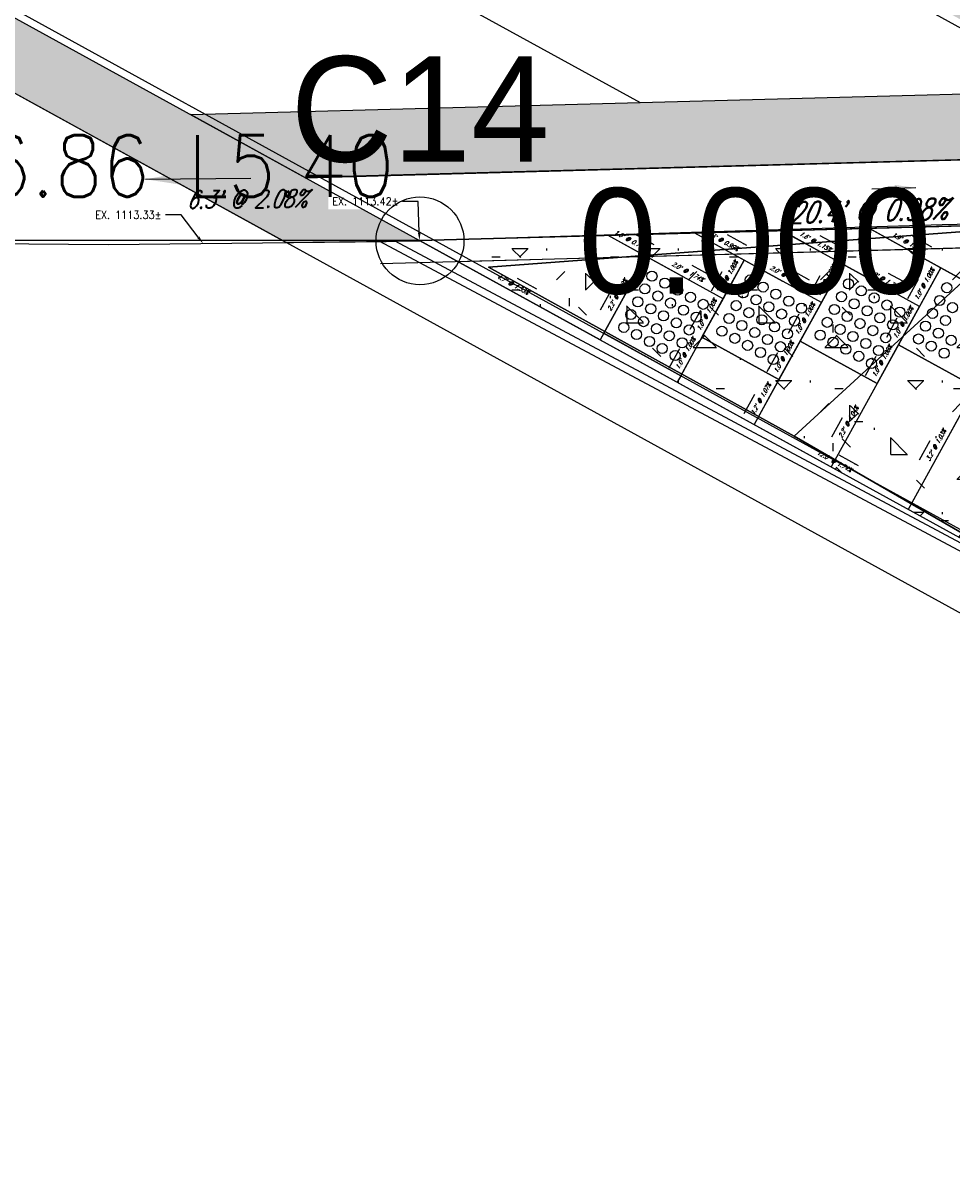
# Model space of a CAD drawing. Extents: x 167754 to 212748, y 396132 to 454338.
# Tile 58 of 150: x 195274 to 195295, y 404191 to 404218. Entities that reach past the tile are written whole.
import ezdxf
from ezdxf import colors
from ezdxf.entities.mleader import LeaderData, LeaderLine
from ezdxf.enums import TextEntityAlignment as Align
from ezdxf.math import Vec2, Vec3

# ---------------------------------------------------------------- set-up
doc = ezdxf.new("R2010")
doc.units = 0
doc.header["$MEASUREMENT"] = 0
doc.layers.get('0').update_dxf_attribs({"linetype": 'CONTINUOUS'})
for name, color, linetype, plot in [('0_3DP_MAT', 181, 'CONTINUOUS', False), ('0_EX. 3DP', 31, 'CONTINUOUS', False), ('0_QUANTITIES_PAVEMENT REMOVED', 130, 'CONTINUOUS', False), ('SC_SCRATCH-5', 5, 'CONTINUOUS', False)]:
    doc.layers.add(name, color=color, linetype=linetype, plot=plot)
for name, color, linetype in [('0_JLD_PR_3DP', 40, 'CONTINUOUS'), ('0_PNTS', 1, 'CONTINUOUS'), ('PM_P_CROSSWALK', 7, 'CONTINUOUS'), ('PNTDESC', 3, 'CONTINUOUS'), ('PNTELEV', 5, 'CONTINUOUS'), ('PNTNO', 7, 'CONTINUOUS'), ('POLYLINE_LABEL_CORRECTION_2', 7, 'CONTINUOUS'), ('PV_P_CURB', 3, 'CONTINUOUS'), ('PV_P_CURB_RAMP', 3, 'CONTINUOUS'), ('PV_P_CURB_RAMP_DOMES', 7, 'CONTINUOUS'), ('PV_P_CURB_RAMP_HATCH', 3, 'CONTINUOUS'), ('SC_SCRATCH-6', 6, 'CONTINUOUS')]:
    doc.layers.add(name, color=color, linetype=linetype)
doc.styles.add('PTXT', font='TXT')
doc.styles.add('romans', font='romans.shx', dxfattribs={"width": 0.75, "oblique": 22.5})
doc.styles.get("Standard").update_dxf_attribs({"font": 'romans.shx', "width": 0.9})
doc.dimstyles.new('4P', dxfattribs={"dimscale": 4, "dimtxt": 0.14, "dimasz": 0.14, "dimexe": 0.05, "dimexo": 0.05, "dimgap": 0.05, "dimtad": 1, "dimzin": 0, "dimdsep": 46, "dimtxsty": 'romans', "dimcen": 0, "dimdle": 0.1, "dimclrd": 1, "dimclre": 1, "dimclrt": 7, "dimaunit": 1, "dimadec": 4, "dimazin": 0, "dimtfac": 1, "dimtmove": 0, "dimatfit": 2, "dimfxl": 1, "dimtvp": 1, "dimtolj": 1, "dimtzin": 0, "dimarcsym": 0})

# ---------------------------------------------------------------- blocks, each defined once
blk = doc.blocks.new('SPT4')
at = {"color": 0, "linetype": 'Continuous'}
blk.add_circle((0, 0), 0.5, dxfattribs=at)
blk = doc.blocks.new('SRVPNO1')
at = {"layer": 'PNTDESC', "style": 'PTXT'}
blk.add_attdef('DESC2', text='', height=1, dxfattribs=at).set_placement((0, -1.75), align=Align.CENTER)
at = {"layer": 'PNTELEV', "style": 'PTXT'}
blk.add_attdef('ELEV2', (1.5, -0.5), '', height=1, dxfattribs=at)
at = {"layer": 'PNTNO', "style": 'PTXT'}
blk.add_attdef('PT#', text='', height=1, dxfattribs=at).set_placement((0, 0.75), align=Align.CENTER)

msp = doc.modelspace()

# ---------------------------------------------------------------- hatches: boundary and pattern name
at = {"layer": 'PM_P_CROSSWALK', "transparency": 33554495}
h = msp.add_hatch(color=256, dxfattribs=at)
h.dxf.hatch_style = 1
h.paths.add_polyline_path([(195255.515, 404228.151), (195252.58, 404228.067), (195280.25, 404212.827), (195283.292, 404212.866)])
edge = h.paths.add_edge_path()
edge.add_line((195306.661, 404213.521), (195279.169, 404228.649))
edge.add_arc((195281.718, 404253.919), 25.398, 252.9004, 264.2394, ccw=False)
edge.add_line((195274.25, 404229.643), (195303.714, 404213.43))
edge.add_line((195303.714, 404213.43), (195306.661, 404213.521))
h = msp.add_hatch(color=256, dxfattribs=at)
h.dxf.hatch_style = 1
h.paths.add_polyline_path([(195278.069, 404215.74), (195298.522, 404216.287), (195301.116, 404214.86), (195280.669, 404214.309)])

# ---------------------------------------------------------------- linework, layer by layer
at = {"layer": '0_3DP_MAT', "color": 211}
for points, elevation in [([(195283.294, 404218.766), (195288.296, 404216.013)], 1112.588), ([(195280.682, 404214.302), (195303.673, 404214.93)], 1112.91)]:
    msp.add_lwpolyline(points, dxfattribs=dict(at, elevation=elevation))
at = {"layer": '0_EX. 3DP'}
for points in [[(195304.576, 404201.037, 1112.685), (195291.799, 404208.422, 1113.168), (195284.85, 404212.265, 1113.371), (195296.984, 404213.175, 1113.333), (195311.008, 404213.588, 1113.109)], [(195291.799, 404208.422, 1113.168), (195296.984, 404213.175, 1113.333)]]:
    msp.add_polyline3d(points, dxfattribs=at)
at = {"layer": '0_JLD_PR_3DP'}
for points in [[(195288.434, 404212.513, 1113.371), (195287.568, 404212.989, 1113.378)], [(195290.668, 404212.425, 1113.346), (195289.543, 404213.043, 1113.359)], [(195292.902, 404212.337, 1113.321), (195291.526, 404213.098, 1113.339)], [(195295.137, 404212.249, 1113.296), (195293.497, 404213.151, 1113.32)], [(195288.434, 404212.513, 1113.371), (195287.388, 404210.612, 1113.349)], [(195290.186, 404211.549, 1113.336), (195288.434, 404212.513, 1113.371)], [(195290.668, 404212.425, 1113.346), (195290.186, 404211.549, 1113.336), (195289.704, 404210.673, 1113.326)], [(195292.42, 404211.461, 1113.311), (195290.668, 404212.425, 1113.346)], [(195292.902, 404212.337, 1113.321), (195292.42, 404211.461, 1113.311), (195291.938, 404210.585, 1113.301), (195291.456, 404209.709, 1113.291)], [(195295.137, 404212.249, 1113.296), (195294.655, 404211.373, 1113.286), (195294.173, 404210.497, 1113.276), (195293.691, 404209.621, 1113.266), (195292.645, 404207.719, 1113.244)], [(195294.655, 404211.373, 1113.286), (195292.902, 404212.337, 1113.321)], [(195296.889, 404211.285, 1113.262), (195295.137, 404212.249, 1113.296)], [(195287.388, 404210.612, 1113.348), (195297.901, 404204.827, 1113.139)], [(195289.704, 404210.673, 1113.326), (195289.222, 404209.797, 1113.316), (195289.138, 404209.649, 1113.314)], [(195291.456, 404209.709, 1113.291), (195290.891, 404208.685, 1113.279)], [(195295.925, 404209.533, 1113.242), (195294.397, 404206.755, 1113.209)]]:
    msp.add_polyline3d(points, dxfattribs=at)
at = {"layer": '0_QUANTITIES_PAVEMENT REMOVED'}
msp.add_lwpolyline([(195284.85, 404212.265), (195291.799, 404208.422), (195304.576, 404201.037), (195322.6, 404191.474), (195327.417, 404200.386), (195315.747, 404206.658), (195312.876, 404210.577), (195310.952, 404213.679), (195307.243, 404213.548), (195296.984, 404213.175), (195284.85, 404212.265)], dxfattribs=at)
at = {"layer": 'PM_P_CROSSWALK'}
msp.add_lwpolyline([(195255.515, 404228.151), (195252.58, 404228.067), (195280.25, 404212.827), (195283.292, 404212.866)], close=True, dxfattribs=at)
at = {"layer": 'PM_P_CROSSWALK', "elevation": 1112.91}
msp.add_lwpolyline([(195278.069, 404215.74), (195298.522, 404216.287), (195301.116, 404214.86), (195280.669, 404214.309), (195278.069, 404215.74)], dxfattribs=at)
at = {"layer": 'PV_P_CURB'}
msp.add_lwpolyline([(195284.145, 404212.396), (195304.58, 404212.954)], dxfattribs=at)
at = {"layer": 'PV_P_CURB_RAMP_DOMES', "elevation": 1112.588}
for points in [[(195287.47, 404210.761), (195288.434, 404212.513)], [(195287.47, 404210.761), (195288.434, 404212.513)], [(195290.186, 404211.549), (195288.434, 404212.513)], [(195289.704, 404210.673), (195290.668, 404212.425)], [(195289.704, 404210.673), (195290.668, 404212.425)], [(195292.42, 404211.461), (195290.668, 404212.425)], [(195291.938, 404210.585), (195292.902, 404212.337)], [(195291.938, 404210.585), (195292.902, 404212.337)], [(195294.655, 404211.373), (195292.902, 404212.337)], [(195294.173, 404210.497), (195295.137, 404212.249)], [(195294.173, 404210.497), (195295.137, 404212.249)], [(195296.889, 404211.285), (195295.137, 404212.249)], [(195289.222, 404209.797), (195290.186, 404211.549)], [(195291.456, 404209.709), (195292.42, 404211.461)], [(195293.691, 404209.621), (195294.655, 404211.373)], [(195289.222, 404209.797), (195287.47, 404210.761)], [(195287.47, 404210.761), (195289.222, 404209.797)], [(195291.456, 404209.709), (195289.704, 404210.673)], [(195289.704, 404210.673), (195291.456, 404209.709)], [(195293.691, 404209.621), (195291.938, 404210.585)], [(195291.938, 404210.585), (195293.691, 404209.621)], [(195295.925, 404209.533), (195294.173, 404210.497)], [(195294.173, 404210.497), (195295.925, 404209.533)]]:
    msp.add_lwpolyline(points, dxfattribs=at)
at = {"layer": 'PV_P_CURB_RAMP_DOMES'}
for centre in [(195288.568, 404212.063, 1112.588), (195288.86, 404211.902, 1112.588), (195290.803, 404211.975, 1112.588), (195291.094, 404211.814, 1112.588), (195293.037, 404211.887, 1112.588), (195288.408, 404211.771, 1112.588), (195288.699, 404211.61, 1112.588), (195289.152, 404211.742, 1112.588), (195289.443, 404211.581, 1112.588), (195290.642, 404211.683, 1112.588), (195291.386, 404211.654, 1112.588), (195292.876, 404211.595, 1112.588), (195293.329, 404211.726, 1112.588), (195293.62, 404211.566, 1112.588), (195295.271, 404211.799, 1112.588), (195288.247, 404211.479, 1112.588), (195288.539, 404211.319, 1112.588), (195288.991, 404211.45, 1112.588), (195289.283, 404211.289, 1112.588), (195289.735, 404211.421, 1112.588), (195290.481, 404211.391, 1112.588), (195290.934, 404211.522, 1112.588), (195291.225, 404211.362, 1112.588), (195291.678, 404211.493, 1112.588), (195291.97, 404211.333, 1112.588), (195292.716, 404211.303, 1112.588), (195293.168, 404211.434, 1112.588), (195293.912, 404211.405, 1112.588), (195295.111, 404211.507, 1112.588), (195295.402, 404211.346, 1112.588), (195288.087, 404211.187, 1112.588), (195288.378, 404211.027, 1112.588), (195288.831, 404211.158, 1112.588), (195289.575, 404211.129, 1112.588), (195290.321, 404211.099, 1112.588), (195290.773, 404211.231, 1112.588), (195291.065, 404211.07, 1112.588), (195291.517, 404211.201, 1112.588), (195291.809, 404211.041, 1112.588), (195293.008, 404211.143, 1112.588), (195293.46, 404211.274, 1112.588), (195293.752, 404211.113, 1112.588), (195294.204, 404211.244, 1112.588), (195294.95, 404211.215, 1112.588), (195295.242, 404211.055, 1112.588), (195287.926, 404210.896, 1112.588), (195288.67, 404210.866, 1112.588), (195289.122, 404210.998, 1112.588), (195289.414, 404210.837, 1112.588), (195290.16, 404210.808, 1112.588), (195290.613, 404210.939, 1112.588), (195290.904, 404210.778, 1112.588), (195291.357, 404210.91, 1112.588), (195292.555, 404211.011, 1112.588), (195292.847, 404210.851, 1112.588), (195293.299, 404210.982, 1112.588), (195293.591, 404210.822, 1112.588), (195294.043, 404210.953, 1112.588), (195294.79, 404210.923, 1112.588), (195295.081, 404210.763, 1112.588), (195288.218, 404210.735, 1112.588), (195288.51, 404210.575, 1112.588), (195288.962, 404210.706, 1112.588), (195289.254, 404210.545, 1112.588), (195290.452, 404210.647, 1112.588), (195291.196, 404210.618, 1112.588), (195291.648, 404210.749, 1112.588), (195292.395, 404210.72, 1112.588), (195292.686, 404210.559, 1112.588), (195293.139, 404210.69, 1112.588), (195293.43, 404210.53, 1112.588), (195293.883, 404210.661, 1112.588), (195294.629, 404210.632, 1112.588), (195295.373, 404210.602, 1112.588), (195288.801, 404210.414, 1112.588), (195289.093, 404210.254, 1112.588), (195290.744, 404210.487, 1112.588), (195291.036, 404210.326, 1112.588), (195291.488, 404210.457, 1112.588), (195292.978, 404210.399, 1112.588), (195293.27, 404210.238, 1112.588), (195293.722, 404210.369, 1112.588), (195294.921, 404210.471, 1112.588), (195295.213, 404210.311, 1112.588), (195291.327, 404210.166, 1112.588), (195293.562, 404210.077, 1112.588)]:
    msp.add_circle(centre, 0.115, dxfattribs=at)
at = {"layer": 'SC_SCRATCH-5', "elevation": 1112.588}
for points in [[(195289.31, 404212.031), (195287.568, 404212.989)], [(195291.544, 404211.943), (195289.545, 404213.043)], [(195293.779, 404211.855), (195291.521, 404213.097)], [(195296.013, 404211.767), (195293.47, 404213.166)], [(195287.952, 404211.637), (195287.388, 404210.612)], [(195291.938, 404210.585), (195290.892, 404208.684)], [(195294.173, 404210.497), (195292.644, 404207.72)], [(195296.407, 404210.409), (195294.397, 404206.755)]]:
    msp.add_lwpolyline(points, dxfattribs=at)

# ---------------------------------------------------------------- texts
at = {"layer": '0_3DP_MAT', "style": 'romans', "oblique": 22.5, "width": 0.75}
msp.add_text("6.3' @ 2.08%", height=0.4, rotation=0.6361, dxfattribs=at).set_placement((195279.352, 404213.616), align=Align.CENTER)
at = {"layer": '0_3DP_MAT', "color": 211, "style": 'romans', "oblique": 22.5, "width": 0.75}
msp.add_text("20.4' @ 0.98%", height=0.48, rotation=1.5637, dxfattribs=at).set_placement((195293.493, 404213.311), align=Align.CENTER)
at = {"layer": 'POLYLINE_LABEL_CORRECTION_2', "style": 'romans', "oblique": 22.5, "width": 0.75}
for s, rotation, p in [("1.0' @ 0.74%", 331.1809, (195288.049, 404212.839)), ("1.3' @ 0.99%", 331.2142, (195290.154, 404212.822)), ("1.6' @ 1.15%", 331.0849, (195292.263, 404212.805)), ("1.9' @ 1.26%", 331.1787, (195294.365, 404212.788)), ("2.0' @ 1.74%", 331.1785, (195289.358, 404212.119)), ("1.0' @ 1.00%", 61.1785, (195290.339, 404212.035)), ("2.0' @ 1.74%", 331.1785, (195291.592, 404212.031)), ("1.0' @ 1.00%", 61.1785, (195292.574, 404211.947)), ("4.7' @ 1.53%", 331.1775, (195285.382, 404211.83)), ("2.0' @ 1.74%", 331.1785, (195293.827, 404211.943)), ("1.0' @ 1.00%", 61.1785, (195294.808, 404211.859)), ("2.2' @ 1.00%", 61.1785, (195287.823, 404211.611)), ("1.0' @ 1.00%", 61.1785, (195289.857, 404211.159)), ("1.0' @ 1.00%", 61.1785, (195292.092, 404211.071)), ("1.0' @ 1.00%", 61.1785, (195294.326, 404210.983)), ("1.0' @ 1.00%", 61.1785, (195289.375, 404210.283)), ("1.0' @ 1.00%", 61.1785, (195291.61, 404210.195)), ("1.0' @ 1.00%", 61.1785, (195293.844, 404210.107)), ("1.2' @ 1.07%", 61.0919, (195291.086, 404209.245)), ("2.2' @ 1.04%", 61.2101, (195293.08, 404208.718)), ("3.2' @ 1.03%", 61.1798, (195295.073, 404208.192)), ("12.0' @ 1.74%", 331.1775, (195292.693, 404207.807))]:
    msp.add_text(s, height=0.1, rotation=rotation, dxfattribs=at).set_placement(p, align=Align.CENTER)

# ---------------------------------------------------------------- leaders
at = {"layer": '0_3DP_MAT'}
msp.add_leader([(195277.046, 404214.267), (195279.446, 404214.294)], dimstyle='4P', override={"dimscale": 20, "dimtxt": 0.12, "dimasz": 0.04, "dimdec": 2}, dxfattribs=at)
at = {"layer": '0_3DP_MAT', "color": 211}
msp.add_leader([(195294.572, 404214.072), (195293.572, 404214.045)], dimstyle='4P', override={"dimscale": 20, "dimtxt": 0.12, "dimasz": 0.024, "dimdec": 2}, dxfattribs=at)
at = {"layer": 'POLYLINE_LABEL_CORRECTION_2'}
for points in [[(195288.619, 404212.776), (195288.181, 404213.017)], [(195290.723, 404212.759), (195290.285, 404213)], [(195292.832, 404212.741), (195292.394, 404212.982)], [(195294.935, 404212.724), (195294.497, 404212.966)], [(195289.92, 404212.06), (195289.482, 404212.301)], [(195292.154, 404211.972), (195291.716, 404212.213)], [(195285.95, 404211.767), (195285.512, 404212.008)], [(195289.921, 404211.729), (195290.162, 404212.167)], [(195292.155, 404211.641), (195292.396, 404212.079)], [(195294.389, 404211.884), (195293.951, 404212.125)], [(195294.389, 404211.553), (195294.63, 404211.991)], [(195287.4, 404211.297), (195287.641, 404211.735)], [(195289.439, 404210.853), (195289.68, 404211.291)], [(195291.673, 404210.765), (195291.914, 404211.203)], [(195293.907, 404210.677), (195294.148, 404211.115)], [(195288.957, 404209.977), (195289.198, 404210.415)], [(195291.191, 404209.889), (195291.432, 404210.327)], [(195293.425, 404209.801), (195293.666, 404210.239)], [(195290.667, 404208.939), (195290.908, 404209.377)], [(195292.658, 404208.404), (195292.898, 404208.842)], [(195294.652, 404207.881), (195294.893, 404208.319)], [(195293.262, 404207.744), (195292.824, 404207.985)]]:
    msp.add_leader(points, dimstyle='4P', override={"dimscale": 5, "dimtxt": 0.12, "dimasz": 0.02, "dimdec": 2}, dxfattribs=at)

# ---------------------------------------------------------------- next in the draw order: leaders
at = {"layer": '0_3DP_MAT'}
ml = msp.add_multileader_mtext('Standard', dxfattribs=at)
ml.set_content('EX. 1113.42±', color=256)
ml.set_leader_properties()
ml.build(insert=Vec2(0, 0))
ml.multileader.update_dxf_attribs({"dogleg_length": 0.36, "arrow_head_size": 0.18})
ctx = ml.context
ctx.base_point, ctx.char_height, ctx.arrow_head_size, ctx.landing_gap_size, ctx.plane_origin = Vec3(195281.029, 404213.764), 0.18, 0.18, 0.09, Vec3(195266.162, 404222.618)
ctx.text_align_type = 2
notes = []
notes.append((ctx, [(1, (1, 1, 0), (195283.251, 404213.764), (-1, 0), 0.36, [(0, [(195283.28, 404212.872)], 0, [])])]))
ctx.mtext.insert, ctx.mtext.alignment, ctx.mtext.flow_direction = Vec3(195282.801, 404213.854), 3, 5
ctx.mtext.has_bg_fill, ctx.mtext.bg_color, ctx.mtext.bg_scale_factor, ctx.mtext.bg_transparency, ctx.mtext.use_window_bg_color = 1, -1027028792, 1.5, 0, 1
for ctx, leaders in notes:
    for number, flags, end, landing, length, lines in leaders:
        leader = LeaderData()
        leader.index, (leader.has_last_leader_line, leader.has_dogleg_vector, leader.attachment_direction) = number, flags
        leader.last_leader_point, leader.dogleg_vector, leader.dogleg_length = Vec3(end), Vec3(landing), length
        for number, points, colour, breaks in lines:
            line = LeaderLine()
            line.index, line.vertices, line.color, line.breaks = number, Vec3.list(points), colors.encode_raw_color(colour), breaks
            leader.lines.append(line)
        ctx.leaders.append(leader)

# ---------------------------------------------------------------- next in the draw order: hatches: boundary and pattern name
at = {"layer": 'PV_P_CURB_RAMP_HATCH', "transparency": 33554495}
h = msp.add_hatch(dxfattribs=at)
h.set_pattern_fill('CONCRE', color=256, scale=3, pattern_type=2)
h.set_pattern_definition([(0, (0, 0), (3, 3), [0.375, -2.625]), (90, (0, 0), (-3, 3), [0.375, -2.625]), (135, (0.375, 0), (-2.999999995, 2e-16), [0.5303301, -3.7123107]), (0, (0.375, 1.6875), (3, 3), [0.375, -2.625]), (45, (0.5625, 1.5), (0, 2.999999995), [0.2651649, -3.9774756]), (135, (0.5625, 1.5), (-2.999999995, 2e-16), [0.2651649, -3.9774756]), (0, (1.5, 2.4375), (3, 3), [0.5303301, -2.4696699]), (45, (1.5, 2.4375), (0, 2.999999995), [0.375, -3.8676408]), (135, (2.0303, 2.4375), (-2.999999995, 2e-16), [0.375, -3.8676408]), (90, (2.0625, 0.75), (-3, 3), [0.375, -2.625]), (45, (2.0625, 0.75), (0, 2.999999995), [0.2651649, -3.9774756]), (135, (2.25, 0.9375), (-2.999999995, 2e-16), [0.2651649, -3.9774756]), (0, (0.375, 0.75), (3, 3), [0.1875, -2.5125]), (0, (2.625, 1.5), (3, 3), [0.1875, -2.5125]), (90, (1.6875, 1.875), (-3, 3), [0.1875, -2.5125]), (135, (2.0625, 0.1875), (-2.999999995, 2e-16), [0.2651649, -3.9774756]), (135, (0.75, 2.25), (-2.999999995, 2e-16), [0.2651649, -3.9774756]), (45, (1.4062, 0.9844), (0, 2.999999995), [0.2651649, -3.9774756]), (90, (1.0312, 0.375), (-3, 3), [0.046875, -2.953125]), (90, (1.172, 1.6406), (-3, 3), [0.046875, -2.953125]), (90, (2.578, 2.1562), (-3, 3), [0.046875, -2.953125]), (90, (2.625, 0.5625), (-3, 3), [0.046875, -2.953125])])
h.paths.add_polyline_path([(195319.2, 404204.909), (195303.714, 404213.43), (195283.292, 404212.866), (195316.267, 404194.721), (195322.498, 404191.528), (195327.417, 404200.386)])

# ---------------------------------------------------------------- next in the draw order: linework, layer by layer
at = {"layer": '0_3DP_MAT', "color": 211, "elevation": 1112.91}
for points in [[(195303.714, 404213.43), (195283.28, 404212.872)], [(195283.28, 404212.872), (195303.714, 404213.43)]]:
    msp.add_lwpolyline(points, dxfattribs=at)
at = {"layer": '0_3DP_MAT', "color": 211}
msp.add_polyline3d([(195283.28, 404212.872, 1113.42), (195303.714, 404213.43, 1113.22)], dxfattribs=at)
at = {"layer": '0_EX. 3DP'}
msp.add_polyline3d([(195247.17, 404212.818, 1112.535), (195263.55, 404212.886, 1112.862), (195276.199, 404212.781, 1113.287), (195282.523, 404212.852, 1113.419), (195295.166, 404213.237, 1113.378), (195304.957, 404213.458, 1113.195), (195314.744, 404213.819, 1112.979)], dxfattribs=at)
at = {"layer": '0_JLD_PR_3DP'}
msp.add_polyline3d([(195287.388, 404210.612, 1113.348), (195283.28, 404212.872, 1113.42)], dxfattribs=at)
at = {"layer": '0_PNTS'}
msp.add_point((195283.292, 404212.866), dxfattribs=at)
at = {"layer": 'PV_P_CURB_RAMP', "elevation": 1112.91}
msp.add_lwpolyline([(195319.2, 404204.909), (195303.714, 404213.43), (195283.28, 404212.872), (195316.267, 404194.721), (195322.498, 404191.528), (195327.417, 404200.386)], close=True, dxfattribs=at)
at = {"layer": 'SC_SCRATCH-6'}
for points in [[(195282.38, 404212.849), (195303.279, 404213.41)], [(195282.38, 404212.849), (195303.279, 404213.41)], [(195314.329, 404195.787), (195282.38, 404212.849)], [(195282.394, 404212.349), (195304.171, 404212.934)], [(195314.409, 404195.937), (195282.729, 404212.855)]]:
    msp.add_lwpolyline(points, dxfattribs=at)

# ---------------------------------------------------------------- next in the draw order: block references
at = {"layer": '0_PNTS', "xscale": 2.4, "yscale": 2.4, "zscale": 2.4}
msp.add_blockref('SRVPNO1', (195283.292, 404212.866), dxfattribs=at).add_auto_attribs({'PT#': 'C14', 'ELEV2': '0.000'})
at = {"layer": '0_PNTS', "xscale": 2, "yscale": 2, "zscale": 2}
msp.add_blockref('SPT4', (195283.292, 404212.866), dxfattribs=at)

# ---------------------------------------------------------------- next in the draw order: texts
at = {"layer": 'SC_SCRATCH-6', "width": 0.9}
msp.add_text('312+96.86 L5.40', height=1.4, dxfattribs=at).set_placement((195282.71, 404214.57), align=Align.MIDDLE_RIGHT)

# ---------------------------------------------------------------- next in the draw order: leaders
at = {"layer": '0_3DP_MAT'}
ml = msp.add_multileader_mtext('Standard', dxfattribs=at)
ml.set_content('EX. 1113.33±', color=256)
ml.set_leader_properties()
ml.build(insert=Vec2(0, 0))
ml.multileader.update_dxf_attribs({"dogleg_length": 0.36, "arrow_head_size": 0.18})
ctx = ml.context
ctx.base_point, ctx.char_height, ctx.arrow_head_size, ctx.landing_gap_size, ctx.plane_origin = Vec3(195275.639, 404213.457), 0.18, 0.18, 0.09, Vec3(195262.163, 404222.574)
ctx.text_align_type = 2
notes = []
notes.append((ctx, [(1, (1, 1, 0), (195277.861, 404213.457), (-1, 0), 0.36, [(0, [(195278.359, 404212.805)], 0, [])])]))
ctx.mtext.insert, ctx.mtext.alignment, ctx.mtext.flow_direction = Vec3(195277.411, 404213.547), 3, 5
ctx.mtext.has_bg_fill, ctx.mtext.bg_color, ctx.mtext.bg_scale_factor, ctx.mtext.bg_transparency, ctx.mtext.use_window_bg_color = 1, -1027028792, 1.5, 0, 1
for ctx, leaders in notes:
    for number, flags, end, landing, length, lines in leaders:
        leader = LeaderData()
        leader.index, (leader.has_last_leader_line, leader.has_dogleg_vector, leader.attachment_direction) = number, flags
        leader.last_leader_point, leader.dogleg_vector, leader.dogleg_length = Vec3(end), Vec3(landing), length
        for number, points, colour, breaks in lines:
            line = LeaderLine()
            line.index, line.vertices, line.color, line.breaks = number, Vec3.list(points), colors.encode_raw_color(colour), breaks
            leader.lines.append(line)
        ctx.leaders.append(leader)

# ---------------------------------------------------------------- next in the draw order: linework, layer by layer
at = {"layer": '0_3DP_MAT', "color": 211, "elevation": 1112.588}
for points in [[(195319.232, 404204.697), (195246.405, 404244.772)], [(195314.411, 404195.936), (195241.584, 404236.011)], [(195315.544, 404193.406), (195240.779, 404234.547)]]:
    msp.add_lwpolyline(points, dxfattribs=at)
at = {"layer": 'PM_P_CROSSWALK'}
msp.add_lwpolyline([(195255.515, 404228.151), (195252.58, 404228.067), (195280.25, 404212.827), (195283.292, 404212.866)], close=True, dxfattribs=at)

# ---------------------------------------------------------------- next in the draw order: leaders
at = {"layer": 'SC_SCRATCH-6', "has_arrowhead": 0}
msp.add_leader([(195283.28, 404212.872), (195283.27, 404212.87), (195265.85, 404212.87)], dimstyle='4P', override={"dimscale": 20, "dimasz": 0.1}, dxfattribs=at)

doc.saveas('drawing.dxf')
